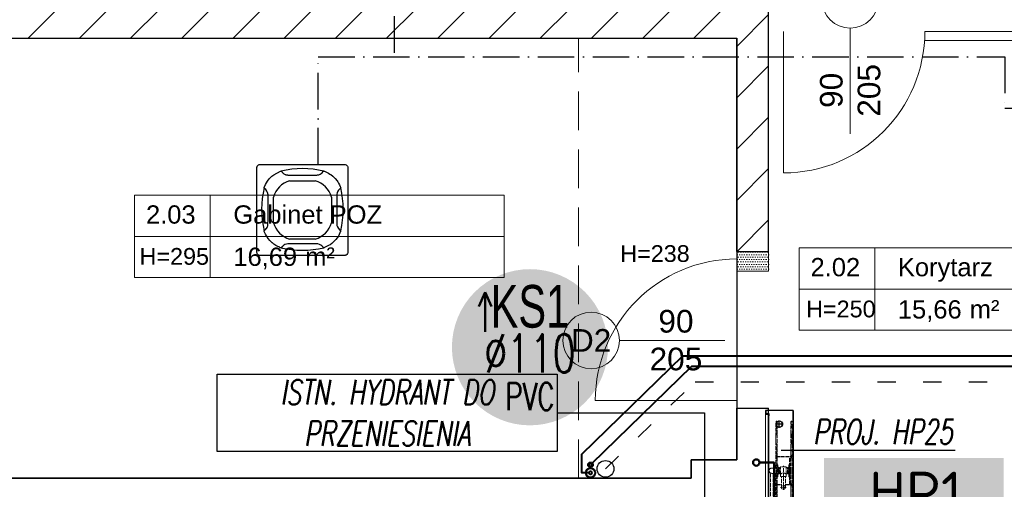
# Model space of a CAD drawing. Header units: millimetres. Extents: x 24385 to 79107, y -56478 to -23676.
# Tile 47 of 256: x 26934 to 27581, y -35648 to -35340. Entities that reach past the tile are written whole.
import ezdxf
from ezdxf.enums import TextEntityAlignment as Align

# ---------------------------------------------------------------- set-up
doc = ezdxf.new("R2010")
doc.units = ezdxf.units.MM
doc.header["$LTSCALE"] = 2
for name, pattern in [('ACAD_ISO02W100', [15, 12, -3]), ('ACAD_ISO03W100', [30, 12, -18]), ('ACAD_ISO10W100', [18, 12, -3, 0, -3]), ('DASHED', [19.05, 12.7, -6.35]), ('HIDDENX2', [19.05, 12.7, -6.35])]:
    doc.linetypes.add(name, pattern=pattern)
for name, color, linetype, lineweight in [('0_OPIS', 7, 'Continuous', 13), ('3DPLAN_A_DRZWI', 173, 'Continuous', 5), ('3DPLAN_A_TABELKA POMIESZCZEŃ', 7, 'Continuous', 0), ('3DPLAN_A_WYSOKOŚCI ZMIANA', 144, 'HIDDENX2', 5), ('_WLK_W_OPIS', 211, 'Continuous', 9), ('A_STOL_OPIS', 55, 'Continuous', 5), ('A_TXT', 7, 'Continuous', 0), ('A_WYBURZENIA', 6, 'Continuous', 0), ('A_ZESTAWIENIE STOLARKI', 3, 'Continuous', 15), ('hydrant', 211, 'Continuous', 5)]:
    doc.layers.add(name, color=color, linetype=linetype, lineweight=lineweight)
for name, color, linetype in [('3DPLAN_A_KRESKOWANIE 1', 253, 'Continuous'), ('3DPLAN_A_OPIS', 8, 'Continuous'), ('3DPLAN_A_POMIESZCZENIE NUMER', 100, 'Continuous'), ('3DPLAN_K_NOŚNA', 7, 'Continuous'), ('_WLK_oznaczenia', 211, 'Continuous'), ('A_POMIESZCZENIE OPIS', 100, 'Continuous'), ('DEFAULT', 7, 'Continuous'), ('IS_freon_urządzenia', 3, 'DASHED')]:
    doc.layers.add(name, color=color, linetype=linetype)
doc.layers.add('3DPLAN_A_OBWIEDNIA', color=6, linetype='Continuous', plot=False)
for name, color, linetype, lineweight, true_color in [('cw', 7, 'Continuous', 40, 0xf79809), ('hydranty', 7, 'Continuous', 50, 0x0335fc), ('kanalizacja', 7, 'Continuous', 30, 0xbf3000), ('kanalizacja pod stropem skropliny', 7, 'Continuous', 30, 0x60bb04), ('wodociag', 7, 'Continuous', 40, 0x0e97f1)]:
    doc.layers.add(name, color=color, linetype=linetype, lineweight=lineweight, true_color=true_color)
doc.styles.add('ARIAL', font='arial.ttf')
doc.styles.add('GRZEJNIK', font='simplex.shx', dxfattribs={"width": 0.7})
doc.styles.add('isocp', font='isocpeur.ttf', dxfattribs={"width": 0.9})
doc.styles.add('J-ROMANS', font='ROMANS.SHX', dxfattribs={"width": 0.7, "oblique": 10})
doc.styles.add('TABEL1', font='txt')

# ---------------------------------------------------------------- blocks, each defined once
blk = doc.blocks.new('zw$2C56')
at = {"layer": 'IS_freon_urządzenia', "linetype": 'Continuous'}
for points in [[(-320.9, 376.4), (383.4, 376.4), (389.1, 375.7), (395.9, 373.3), (402.9, 368.2), (407.4, 362.4), (409.8, 356.8), (411.1, 348.4), (411.1, -355.9), (410.3, -362.5), (408.2, -368.2), (402.9, -375.4), (396.1, -380.5), (391.6, -382.3), (387.8, -383.2), (383.7, -383.6), (-321.7, -383.6), (-327.5, -382.8), (-332.2, -381.2), (-337, -378.5), (-340.7, -375.4), (-343.6, -372), (-346.1, -367.9), (-347.6, -364), (-348.5, -359.8), (-348.8, -357.6), (-348.9, 348.4), (-348.5, 352.9), (-347.6, 356.7), (-345.8, 361.1), (-341.9, 366.8), (-338.7, 369.9), (-334.9, 372.6), (-329.1, 375.1), (-325.1, 376), (-320.9, 376.4)], [(-151.6, 319.3), (-149.7, 319.7), (-148.1, 319.8), (-146.5, 319.5), (-145, 318.9), (-143.6, 318), (-142.5, 316.9), (-138.3, 311.3), (-136.6, 309.3), (-135.1, 307.6), (-129.1, 302.1), (-123.5, 297.9), (-119.4, 295.5), (-113.2, 292.4), (-108.5, 290.6), (-106, 290), (-100.9, 288.8), (-97.4, 288.2), (-95.7, 288), (-93.9, 287.8), (-92.2, 287.7), (-90.4, 287.6), (-89.1, 287.6), (151.4, 287.5), (156.7, 287.8), (161.1, 288.3), (165.3, 289.1), (169.5, 290.2), (174.5, 292), (178.6, 293.7), (182.3, 295.9), (185.4, 297.4), (187.7, 298.9), (189.1, 299.9), (197, 306.8), (202.1, 312.7), (205.8, 317.5), (207.7, 318.9), (210, 319.7), (211.6, 319.8), (213.3, 319.5), (216, 318.5), (238.1, 308.4), (248.3, 303.2), (260.8, 295.7), (267.5, 291.5), (285.6, 277.3), (292.1, 271.5), (299.8, 264.1), (306, 257.3), (320.4, 239.3), (326.3, 230.7), (332.4, 220.5), (340.7, 204.5), (346.6, 191), (349.5, 185), (350.8, 180.6), (350.2, 177.5), (349.5, 176), (347.8, 174), (341, 168.9), (333.1, 160.8), (328, 153.7), (324.5, 146.5), (321.3, 138.5), (319.2, 129.1), (318.6, 122.1), (318.6, -118.4), (320, -132.7), (323.4, -143.9), (332, -158.8), (345.1, -171.4), (349.9, -176), (350.8, -179.9), (350.1, -183.1), (347.8, -187.6), (344.7, -195.5), (331.8, -221.4), (321.2, -237.4), (310.5, -251.3), (289.1, -273.5), (276.8, -283.8), (264.2, -293.4), (249.4, -301.4), (217, -317.3), (212.5, -319), (210, -319), (207, -317.8), (204.7, -315.5), (201.6, -311.3), (192.5, -301.9), (185.6, -296.8), (174.5, -291.3), (160.2, -287.5), (150.5, -286.7), (-89.3, -286.9), (-102.6, -288.4), (-115.8, -293), (-124.9, -298.2), (-133, -304.9), (-137.2, -309.3), (-143.6, -317.3), (-148.1, -319.1), (-156.6, -316.1), (-163.9, -312.6), (-172.5, -309.1), (-190.6, -299.8), (-206.2, -289.6), (-221.6, -276.5), (-222.2, -277.2), (-240.5, -259.6), (-255.8, -241.1), (-269.2, -220.2), (-276.8, -206.2), (-284.4, -189), (-287.6, -182.3), (-287.9, -178.3), (-286.8, -175.3), (-283.1, -172), (-275.1, -165.3), (-275.1, -158.2), (-268.3, -158.2), (-263.5, -150), (-260.2, -142.8), (-257.8, -135.3), (-256.1, -124.9), (-255.6, -81.8), (-255.8, -19.6), (-255.9, 123), (-259.3, 141.1), (-264.8, 153), (-274.4, 165.4), (-285, 174), (-287.9, 179), (-287.4, 183.5), (-276, 208.5), (-260.8, 235.7), (-245.6, 254.6), (-223.9, 276.5), (-207.6, 289.4), (-151.8, 319.2)], [(-75.4, 238.9), (138.2, 238.9)], [(-211.2, -111), (-211.2, 103.2)], [(274, 103.2), (274, -111)], [(138.2, -246.7), (-75.4, -246.7)]]:
    blk.add_lwpolyline(points, dxfattribs=at)
for centre, radius, start, end in [((31.9, -425.5), 766.4, 76.49589, 103.52058), ((457.5, 2.1), 766.4, 166.47925, 193.50393), ((-19.4, 47), 199.9, 106.26109, 163.66923), ((82.2, 47), 199.9, 16.33077, 73.73892), ((-394.1, 1.3), 766.4, 346.49589, 13.52058), ((-19.4, -54.8), 199.9, 196.33077, 253.73891), ((82.2, -54.8), 199.9, 286.26108, 343.66923), ((31.1, 426.1), 766.4, 256.47925, 283.50393)]:
    blk.add_arc(centre, radius, start, end, dxfattribs=at)
blk = doc.blocks.new('G$CDB1AC55F')
at = {"layer": 'IS_freon_urządzenia', "xscale": 0.07876787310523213, "yscale": 0.07876787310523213, "zscale": 0.07876787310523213}
blk.add_blockref('zw$2C56', (27.48, 30.22), dxfattribs=at)
blk = doc.blocks.new('hydrant')
at = {"color": 1, "linetype": 'ACAD_ISO02W100'}
for p, q in [((129.5, 586), (121.8, 578.2)), ((130.1, 584.7), (122.3, 577)), ((431.5, 586), (129.5, 586)), ((141, 584.7), (130.1, 584.7)), ((141, 584.7), (148.8, 577)), ((141.5, 586), (149.3, 578.2)), ((197.5, 586), (189.8, 578.2)), ((198.1, 584.7), (190.3, 577)), ((249.5, 584.7), (198.1, 584.7)), ((249.5, 584.7), (257.3, 577)), ((250, 586), (257.8, 578.2)), ((339, 586), (330, 578.2)), ((339, 584.3), (330.5, 577)), ((348, 578.2), (339, 586)), ((347.6, 577), (339, 584.3)), ((431.5, 586), (733.5, 586)), ((515, 578.2), (524, 586)), ((515.5, 577), (524, 584.3)), ((524, 586), (533, 578.2)), ((524, 584.3), (532.6, 577)), ((613, 586), (605.3, 578.2)), ((613.6, 584.7), (605.8, 577)), ((613.6, 584.7), (665, 584.7)), ((665, 584.7), (672.8, 577)), ((665.5, 586), (673.3, 578.2)), ((721.5, 586), (713.8, 578.2)), ((722.1, 584.7), (714.3, 577)), ((722.1, 584.7), (733, 584.7)), ((733, 584.7), (740.8, 577)), ((733.5, 586), (741.3, 578.2)), ((121.8, 578.2), (110, 578.2)), ((338.5, 577), (110, 577)), ((112.9, 580.5), (112.8, 580.5)), ((189.8, 578.2), (149.3, 578.2)), ((330, 578.2), (257.8, 578.2)), ((340, 582), (338.5, 582)), ((338.5, 482), (338.5, 582)), ((340, 482), (340, 582)), ((431.5, 577), (340, 577)), ((523, 571), (340, 571)), ((523, 569.5), (340, 569.5)), ((431.5, 578.2), (348, 578.2)), ((471, 569.5), (392, 569.5)), ((392, 565), (392, 569.5)), ((471, 565), (392, 565)), ((557.9, 528.2), (398.8, 528.2)), ((406, 545.2), (406, 511.2)), ((408.5, 546.7), (407.5, 546.7)), ((408, 565), (409, 561)), ((454.5, 546.7), (408, 546.7)), ((409, 577), (409, 578.2)), ((454, 561), (409, 561)), ((410, 554.2), (410.5, 554.7)), ((453, 554.2), (410, 554.2)), ((410, 548.2), (410, 554.2)), ((452.5, 571.5), (410.5, 571.5)), ((452.5, 554.7), (410.5, 554.7)), ((414.5, 554.7), (414.5, 561)), ((431.5, 578.2), (515, 578.2)), ((431.5, 577), (523, 577)), ((448.5, 554.7), (448.5, 561)), ((453, 554.2), (452.5, 554.7)), ((453, 548.2), (453, 554.2)), ((454, 577), (454, 578.2)), ((455, 565), (454, 561)), ((454.5, 546.7), (455.5, 546.7)), ((455, 546.7), (467.5, 546.7)), ((469, 545.2), (469, 511.2)), ((540.8, 541.2), (469, 541.2)), ((471, 565), (471, 569.5)), ((523, 541.2), (523, 582)), ((524.5, 582), (523, 582)), ((524.5, 541.2), (524.5, 582)), ((524.5, 577), (753, 577)), ((533, 578.2), (605.3, 578.2)), ((540.8, 546.4), (540.8, 510)), ((673.3, 578.2), (713.8, 578.2)), ((741.3, 578.2), (753, 578.2)), ((750.2, 580.5), (750.2, 580.5)), ((338.5, 487), (110, 487)), ((121.8, 485.7), (110, 485.7)), ((112.9, 483.5), (112.8, 483.5)), ((129.5, 478), (121.8, 485.7)), ((130.1, 479.2), (122.3, 487)), ((414, 478), (129.5, 478)), ((141, 479.2), (130.1, 479.2)), ((141, 479.2), (148.8, 487)), ((141.5, 478), (149.3, 485.7)), ((189.8, 485.7), (149.3, 485.7)), ((197.5, 478), (189.8, 485.7)), ((198.1, 479.2), (190.3, 487)), ((249.5, 479.2), (198.1, 479.2)), ((249.5, 479.2), (257.3, 487)), ((250, 478), (257.8, 485.7)), ((330, 485.7), (257.8, 485.7)), ((339, 478), (330, 485.7)), ((339, 479.6), (330.5, 487)), ((340, 482), (338.5, 482)), ((347.6, 487), (339, 479.6)), ((348, 485.7), (339, 478)), ((431.5, 487), (340, 487)), ((431.5, 485.7), (348, 485.7)), ((392, 491.5), (392, 487)), ((471, 491.5), (392, 491.5)), ((471, 487), (392, 487)), ((408.5, 509.7), (407.5, 509.7)), ((454.5, 509.7), (407.5, 509.7)), ((408, 491.5), (409, 495.5)), ((454, 495.5), (409, 495.5)), ((410, 508.2), (410, 502.2)), ((453, 502.2), (410, 502.2)), ((410, 502.2), (410.5, 501.7)), ((452.5, 501.7), (410.5, 501.7)), ((452.5, 485), (410.5, 485)), ((450.5, 485), (412.5, 485)), ((412.5, 483), (412.5, 485)), ((414, 452.5), (414, 481.5)), ((449, 481.5), (414, 481.5)), ((414.5, 498.3), (414.5, 501.7)), ((448.5, 498.3), (414.5, 498.3)), ((414.5, 495.5), (414.5, 496)), ((448.5, 496), (414.5, 496)), ((416.2, 496), (416.2, 498.3)), ((431.5, 487), (523, 487)), ((431.5, 485.7), (515, 485.7)), ((446.8, 496), (446.8, 498.3)), ((448.5, 498.3), (448.5, 501.7)), ((448.5, 495.5), (448.5, 496)), ((449, 452.5), (449, 481.5)), ((449, 478), (733.5, 478)), ((746.5, 461.5), (449, 461.5)), ((450.5, 483), (450.5, 485)), ((453, 502.2), (452.5, 501.7)), ((453, 508.2), (453, 502.2)), ((455, 491.5), (454, 495.5)), ((454.5, 509.7), (455.5, 509.7)), ((455.5, 509.7), (467.5, 509.7)), ((540.8, 515.2), (469, 515.2)), ((471, 491.5), (471, 487)), ((515, 485.7), (524, 478)), ((515.5, 487), (524, 479.6)), ((523, 482), (523, 515.2)), ((524.5, 482), (523, 482)), ((524, 479.6), (532.6, 487)), ((524, 478), (533, 485.7)), ((524.5, 482), (524.5, 515.2)), ((524.5, 487), (753, 487)), ((533, 485.7), (605.3, 485.7)), ((613, 478), (605.3, 485.7)), ((613.6, 479.2), (605.8, 487)), ((613.6, 479.2), (665, 479.2)), ((665, 479.2), (672.8, 487)), ((665.5, 478), (673.3, 485.7)), ((673.3, 485.7), (713.8, 485.7)), ((721.5, 478), (713.8, 485.7)), ((722.1, 479.2), (714.3, 487)), ((722.1, 479.2), (733, 479.2)), ((733, 479.2), (740.8, 487)), ((733.5, 478), (741.3, 485.7)), ((741.3, 485.7), (753, 485.7)), ((752.9, 471.5), (746.5, 466.2)), ((746.5, 438.7), (746.5, 466.2)), ((750.2, 483.5), (750.2, 483.5)), ((752.9, 471.5), (794.5, 471.5)), ((794.5, 471.5), (814.5, 471.5)), ((794.5, 433.5), (794.5, 471.5)), ((814.5, 433.5), (814.5, 471.5)), ((746.5, 443.5), (446.5, 443.5)), ((752.9, 433.5), (746.5, 438.7)), ((752.9, 433.5), (794.5, 433.5)), ((794.5, 433.5), (780, 433.5)), ((794.5, 433.5), (814.5, 433.5))]:
    blk.add_line(p, q, dxfattribs=at)
for p, q in [((60.9, 411.5), (60.9, 431.5)), ((738.9, 431.5), (60.9, 431.5)), ((738.9, 411.5), (60.9, 411.5)), ((738.9, 431.5), (738.9, 411.5)), ((741.3, 421.8), (738.9, 415.6)), ((742.7, 421.3), (738.9, 411.5)), ((771.7, 426), (747.4, 426)), ((771.7, 424.5), (747.4, 424.5)), ((775.4, 422.8), (780.5, 416.1)), ((776.6, 423.7), (781.7, 417)), ((789.4, 423.3), (790.9, 423.3)), ((789.4, 416.5), (789.4, 423.3)), ((790.9, 416.5), (790.9, 423.3))]:
    blk.add_line(p, q)
for centre, radius in [((540.8, 528.2), 13), ((766.5, 452.5), 14.9), ((766.5, 452.5), 10.8)]:
    blk.add_circle(centre, radius, dxfattribs=at)
for centre, radius, start, end in [((110, 580.5), 3.5, 12.24669, 270), ((753, 580.5), 3.5, 270, 167.75331), ((110, 580.5), 2.25, 12.35533, 270), ((112.8, 581.1), 0.612, 192.35533, 270), ((112.9, 581.1), 0.612, 270, 12.24669), ((407.5, 545.2), 1.5, 90, 180), ((408.5, 548.2), 1.5, 270, 0), ((410.5, 570), 1.5, 90, 138.18969), ((469.4, 528.2), 23.1, 126.89221, 233.10779), ((452.5, 570), 1.5, 41.81031, 90), ((454.5, 548.2), 1.5, 180, 270), ((467.5, 545.2), 1.5, 0, 90), ((750.2, 581.1), 0.612, 167.75331, 270), ((750.2, 581.1), 0.612, 270, 347.64467), ((753, 580.5), 2.25, 270, 167.64467), ((110, 483.5), 3.5, 90, 347.75331), ((110, 483.5), 2.25, 90, 347.64467), ((112.8, 482.8), 0.612, 90, 167.64467), ((112.9, 482.8), 0.612, 347.75331, 90), ((407.5, 511.2), 1.5, 180, 270), ((408.5, 508.2), 1.5, 0, 90), ((410.5, 486.5), 1.5, 210, 270), ((414, 483), 1.5, 180, 270), ((449, 483), 1.5, 270, 0), ((452.5, 486.5), 1.5, 270, 330), ((454.5, 508.2), 1.5, 90, 180), ((467.5, 511.2), 1.5, 270, 0), ((753, 483.5), 3.5, 192.24669, 90), ((750.2, 482.8), 0.612, 90, 192.24669), ((750.2, 482.8), 0.612, 12.35533, 90), ((753, 483.5), 2.25, 192.35533, 90), ((431.5, 452.5), 17.5, 180, 270), ((431.5, 452.5), 17.5, 270, 0)]:
    blk.add_arc(centre, radius, start, end, dxfattribs=at)
for centre, radius, start, end in [((747.4, 419.5), 6.5, 90, 158.96249), ((747.4, 419.5), 5, 90, 158.96249), ((771.7, 419.5), 6.5, 41.18593, 90), ((771.7, 419.5), 5, 41.18593, 90), ((776.5, 413.1), 5, 19.76904, 37.35808), ((785.9, 416.5), 5, 199.76904, 0), ((776.5, 413.1), 6.5, 19.76904, 37.35808), ((785.9, 416.5), 3.5, 199.76904, 0)]:
    blk.add_arc(centre, radius, start, end)
at = {"layer": 'DEFAULT', "linetype": 'ByBlock'}
for p, q in [((35.5, 591.5), (35.5, 411.5)), ((35.5, 591.5), (815.5, 591.5)), ((36.3, 590.7), (36.3, 412.3)), ((36.3, 590.7), (814.7, 590.7)), ((36.3, 590.7), (814.7, 590.7)), ((814.7, 590.7), (814.7, 412.3)), ((815.5, 591.5), (815.5, 411.5)), ((121.3, 527.6), (121.3, 516.6)), ((129.8, 527.6), (129.8, 516.6)), ((721.3, 527.6), (721.3, 516.6)), ((729.8, 527.6), (729.8, 516.6)), ((121.3, 475.3), (121.3, 486.3)), ((129.8, 475.3), (129.8, 486.3)), ((721.3, 475.3), (721.3, 486.3)), ((729.8, 475.3), (729.8, 486.3)), ((35.5, 411.5), (57.1, 411.5)), ((36.3, 412.3), (56.3, 412.3)), ((56.3, 433.1), (70.1, 433.1)), ((56.3, 412.3), (56.3, 433.1)), ((57.1, 432.3), (70.1, 432.3)), ((57.1, 411.5), (57.1, 432.3)), ((57.1, 411.5), (57.1, 432.3)), ((60.9, 411.5), (60.9, 431.5)), ((70.1, 432.3), (70.1, 433.1)), ((780.5, 432.5), (780.5, 433.5)), ((793.5, 432.5), (780.5, 432.5)), ((780.9, 432.3), (780.9, 433.1)), ((794.7, 433.1), (780.9, 433.1)), ((793.9, 432.3), (780.9, 432.3)), ((793.9, 411.5), (793.9, 432.3)), ((793.9, 411.5), (793.9, 432.3)), ((815.5, 411.5), (793.9, 411.5)), ((794.7, 412.3), (794.7, 433.1)), ((814.7, 412.3), (794.7, 412.3))]:
    blk.add_line(p, q, dxfattribs=at)
at = {"layer": 'DEFAULT', "color": 1, "linetype": 'ByBlock'}
for p, q in [((125.5, 525.9), (125.5, 477.1)), ((725.5, 525.9), (725.5, 477.1)), ((149.9, 501.5), (101.1, 501.5)), ((701.1, 501.5), (749.9, 501.5))]:
    blk.add_line(p, q, dxfattribs=at)
at = {"layer": 'DEFAULT', "color": 1, "linetype": 'ACAD_ISO02W100'}
blk.add_line((794.5, 433.5), (780.5, 433.5), dxfattribs=at)
at = {"layer": 'DEFAULT', "linetype": 'ByBlock'}
for centre in [(125.5, 501.5), (725.5, 501.5)]:
    blk.add_circle(centre, 21, dxfattribs=at)
blk = doc.blocks.new('tabelka dla tp')
at = {"layer": '3DPLAN_A_TABELKA POMIESZCZEŃ'}
for p, q in [((49.7, 54), (49.7, 0)), ((0, 27), (243.13, 27))]:
    blk.add_line(p, q, dxfattribs=at)
blk.add_lwpolyline([(0, 54), (243.13, 54), (243.13, 0), (0, 0)], close=True, dxfattribs=at)
at = {"layer": '3DPLAN_A_POMIESZCZENIE NUMER', "color": 7, "style": 'ARIAL'}
blk.add_attdef('NUMER', (2.23, 35.39), '', height=12, dxfattribs=at)
at = {"layer": 'A_POMIESZCZENIE OPIS', "insert": (112.2, 19.75), "char_height": 12, "width": 36.4122, "attachment_point": 1, "style": 'ARIAL'}
blk.add_mtext('{\\C7;m²}', dxfattribs=at)
at = {"layer": 'A_POMIESZCZENIE OPIS', "color": 7, "style": 'ARIAL'}
for tag, p in [('NAZWA', (51.73, 35.39)), ('POWIERZCHNIA', (51.06, 7.24))]:
    blk.add_attdef(tag, p, '', height=12, dxfattribs=at)
blk = doc.blocks.new('II pietrooo')
at = {"layer": '3DPLAN_A_KRESKOWANIE 1'}
h = blk.add_hatch(dxfattribs=at)
h.set_pattern_fill('ANSI31', color=256, scale=7.5, style=0)
h.set_pattern_definition([(45, (25713.503, -37486.946), (-16.83798, 16.83798), [])])
h.paths.add_polyline_path([(28996.12, -35640.04), (29220.12, -35640.04), (29220.12, -35744.04), (29268.12, -35744.04), (29268.12, -35638.04), (29280.12, -35638.04), (29280.12, -35618.04), (28996.12, -35618.04)])
h.paths.add_polyline_path([(28878.12, -35618.04), (28627.12, -35618.04), (28627.12, -35638.72), (28681.52, -35638.72), (28681.52, -35640.04), (28878.12, -35640.04)])
h.paths.add_polyline_path([(28627.12, -35774.7), (28669.12, -35774.7), (28669.12, -35692.72), (28627.12, -35692.72)])
h.paths.add_polyline_path([(28558.7, -36657.04), (28739.12, -36657.04), (28739.12, -36571.04), (28671.12, -36571.04), (28671.12, -36518.04), (28657.12, -36518.04), (28657.12, -36236.04), (28700.12, -36236.04), (28700.12, -36016.04), (28669.12, -36016.04), (28669.12, -35828.7), (28627.12, -35828.7), (28627.12, -35865.04), (28626.12, -35886.04), (28626.12, -36572.04), (28558.7, -36572.04)])
h.paths.add_polyline_path([(29268.12, -35964.04), (29268.12, -35847.04), (29220.12, -35847.04), (29220.12, -35964.04)])
h.paths.add_polyline_path([(29503.49, -35638.04), (29503.49, -35618.04), (29460.12, -35618.04), (29460.12, -35600.04), (29450.12, -35600.04), (29450.12, -35618.04), (29383.12, -35618.04), (29383.12, -35638.04)])
h.paths.add_polyline_path([(28853.12, -36657.04), (29038.12, -36657.04), (29038.12, -36571.04), (28853.12, -36571.04)])
h.paths.add_polyline_path([(29151.12, -36657.04), (29338.12, -36657.04), (29338.12, -36571.04), (29270.12, -36571.04), (29270.12, -36518.04), (29220.12, -36518.04), (29220.12, -36571.04), (29151.12, -36571.04)])
h.paths.add_polyline_path([(29634.12, -36571.04), (29451.12, -36571.04), (29451.12, -36657.04), (29634.12, -36657.04)])
h.paths.add_polyline_path([(29935.12, -36571.04), (29869.12, -36571.04), (29869.12, -36518.04), (29822.12, -36518.04), (29822.12, -36571.04), (29747.12, -36571.04), (29747.12, -36657.04), (29935.12, -36657.04)])
h.paths.add_polyline_path([(30049.12, -36657.04), (30229.12, -36657.04), (30229.12, -36572.04), (30152.12, -36572.04), (30152.12, -35868.04), (30205.12, -35868.04), (30205.12, -35846.04), (30137.12, -35846.04), (30137.12, -36571.04), (30049.12, -36571.04)])
h.paths.add_polyline_path([(30416.12, -35967.04), (30444.12, -35967.04), (30444.12, -36519.04), (30416.12, -36519.04), (30416.12, -36572.04), (30344.12, -36572.04), (30344.12, -36657.04), (30525.12, -36657.04), (30525.12, -36569.04), (30491.12, -36569.04), (30491.12, -35961.04), (30561.12, -35961.04), (30561.12, -35942.04), (30464.12, -35942.04), (30464.12, -35846.04), (30308.12, -35846.04), (30308.12, -35868.04), (30416.12, -35868.04)])
h.paths.add_polyline_path([(30640.12, -36657.04), (30826.12, -36657.04), (30826.12, -36569.04), (30640.12, -36569.04)])
h.paths.add_polyline_path([(31069.12, -36128.04), (31069.12, -36517.04), (31041.12, -36517.04), (31041.12, -36569.04), (30941.12, -36569.04), (30941.12, -36657.04), (31677.49, -36657.04), (31677.49, -36350.04), (31638.12, -36350.04), (31638.12, -36497.04), (31585.12, -36497.04), (31585.12, -36562.04), (31092.12, -36562.04), (31092.12, -36128.04)])
h.paths.add_polyline_path([(31069.12, -35961.04), (30716.12, -35961.04), (30716.12, -35813.04), (30718.62, -35813.04), (30728.12, -35813.04), (30728.12, -35942.04), (31012.12, -35942.04), (31012.12, -35891.04), (31024.12, -35891.04), (31024.12, -35870.04), (31046.12, -35870.04), (31046.12, -35891.04), (31058.12, -35891.04), (31058.12, -35942.04), (31562.12, -35942.04), (31562.12, -35677.04), (31610.12, -35677.04), (31610.12, -35281.04), (31677.49, -35281.04), (31677.49, -36124.04), (31638.12, -36124.04), (31638.12, -35961.04), (31092.12, -35961.04), (31092.12, -36025.04), (31069.12, -36025.04)])
h.paths.add_polyline_path([(30708.33, -35857.49), (30708.33, -35812.36), (30740.73, -35812.36), (30740.73, -35857.49)], flags=9)
h.paths.add_polyline_path([(31062.12, -35694.04), (31062.12, -35618.04), (31015.12, -35618.04), (31015.12, -35694.04)])
h.paths.add_polyline_path([(31677.49, -35151.04), (31677.49, -34962.04), (30941.12, -34962.04), (30941.12, -35016.04), (31013.12, -35016.04), (31013.12, -35069.04), (31062.12, -35069.04), (31062.12, -35011.04), (31562.12, -35011.04), (31562.12, -35142.04), (31610.12, -35142.04), (31610.12, -35151.04)])
h.paths.add_polyline_path([(30826.12, -34962.04), (30640.12, -34962.04), (30640.12, -35016.04), (30826.12, -35016.04)])
h.paths.add_polyline_path([(30346.12, -35009.04), (30420.12, -35009.04), (30420.12, -35062.04), (30450.12, -35062.04), (30450.12, -35149.04), (30460.12, -35149.04), (30460.12, -35016.04), (30525.12, -35016.04), (30525.12, -34962.04), (30346.12, -34962.04)])
h.paths.add_polyline_path([(30231.12, -34962.04), (30056.12, -34962.04), (30056.12, -35009.04), (30231.12, -35009.04)])
h.paths.add_polyline_path([(29856.12, -35328.04), (29856.12, -35059.04), (29872.12, -35059.04), (29872.12, -35009.04), (29941.12, -35009.04), (29941.12, -34962.04), (29753.12, -34962.04), (29753.12, -35009.04), (29818.12, -35009.04), (29818.12, -35059.04), (29834.12, -35059.04), (29834.12, -35328.04)])
h.paths.add_polyline_path([(29460.12, -35480.04), (29460.12, -35466.04), (30247.12, -35466.04), (30247.12, -35441.04), (29856.12, -35441.04), (29856.12, -35428.04), (29834.12, -35428.04), (29834.12, -35441.04), (29556.12, -35441.04), (29556.12, -35009.04), (29638.12, -35009.04), (29638.12, -34962.04), (29461.12, -34962.04), (29461.12, -35016.04), (29547.12, -35016.04), (29547.12, -35448.04), (29368.12, -35448.04), (29368.12, -35466.04), (29450.12, -35466.04), (29450.12, -35480.04), (29452.12, -35480.04)])
h.paths.add_polyline_path([(29336.12, -34962.04), (29156.46, -34962.04), (29156.46, -35014.04), (29226.46, -35014.04), (29226.46, -35404.04), (29175.46, -35404.04), (29175.46, -35444.04), (28929.46, -35444.04), (28929.46, -35466.04), (29265.12, -35466.04), (29265.12, -35448.04), (29253.12, -35448.04), (29253.12, -35070.04), (29282.12, -35070.04), (29282.12, -35016.04), (29336.12, -35016.04)])
h.paths.add_polyline_path([(28860.46, -35014.04), (29041.46, -35014.04), (29041.46, -34962.04), (28860.46, -34962.04)])
h.paths.add_polyline_path([(28697.46, -35187.04), (28697.46, -35084.04), (28674.46, -35084.04), (28674.46, -35014.04), (28745.46, -35014.04), (28745.46, -34962.04), (28602.12, -34962.04), (28602.12, -35015.04), (28627.12, -35015.04), (28627.12, -35067.04), (28642.12, -35067.04), (28642.12, -35072.04), (28642.12, -35146.32), (28685.71, -35146.32), (28685.71, -35187.04)])
h.paths.add_polyline_path([(28642.12, -35353.04), (28635.12, -35353.04), (28635.12, -35438.04), (28643.12, -35438.04), (28643.12, -35466.04), (28829.46, -35466.04), (28829.46, -35444.04), (28674.46, -35444.04), (28674.46, -35200.32), (28642.12, -35200.32)])
h.paths.add_polyline_path([(28492.12, -35015.04), (28492.12, -34962.04), (28212, -34962.04), (28212, -34959.04), (28205.12, -34959.04), (28205.12, -35015.04)])
h.paths.add_polyline_path([(28062.12, -35183.04), (28062.12, -35072.04), (28072.12, -35072.04), (28072.12, -35015.04), (28081.12, -35015.04), (28081.12, -34918.04), (28086.12, -34918.04), (28086.12, -34914.04), (28068.99, -34914.04), (28068.99, -34944.04), (28073.99, -34944.04), (28073.99, -34959.04), (28062.49, -34959.04), (28062.49, -34962.04), (28026.62, -34962.04), (28026.62, -35180.04), (28027.12, -35180.04), (28027.12, -35183.04)])
h.paths.add_polyline_path([(27906.12, -35022.04), (27982.12, -35022.04), (27982.12, -35089.04), (27944.12, -35089.04), (27944.12, -35180.04), (28026.62, -35180.04), (28026.62, -34962.04), (27906.12, -34962.04)])
h.paths.add_polyline_path([(27791.12, -34962.04), (27617.12, -34962.04), (27617.12, -35022.04), (27791.12, -35022.04)])
h.paths.add_polyline_path([(27460.12, -35083.04), (27426.12, -35083.04), (27426.12, -35022.04), (27502.12, -35022.04), (27502.12, -34962.04), (26781.49, -34962.04), (26781.49, -35100.04), (26827.12, -35100.04), (26827.12, -35020.04), (27377.12, -35020.04), (27377.12, -35072.04), (27405.12, -35072.04), (27405.12, -35233.04), (27460.12, -35233.04)])
h.paths.add_polyline_path([(27405.12, -35492.04), (27426.12, -35492.04), (27426.12, -35323.04), (27405.12, -35323.04), (27405.12, -35332.04), (26827.12, -35332.04), (26827.12, -35275.04), (26781.49, -35275.04), (26781.49, -35409.04), (26826.12, -35409.04), (26826.12, -35352.04), (27405.12, -35352.04)])
h.paths.add_polyline_path([(26827.12, -36005.04), (26827.12, -35955.04), (27379.12, -35955.04), (27379.12, -35969.04), (27405.12, -35969.04), (27405.12, -35998.04), (27426.12, -35998.04), (27426.12, -35901.04), (27346.12, -35901.04), (27346.12, -35931.04), (26850.12, -35931.04), (26850.12, -35891.04), (26781.49, -35891.04), (26781.49, -36005.04)])
h.paths.add_polyline_path([(26993.72, -36573.04), (26827.12, -36573.04), (26827.12, -36503.04), (26881.12, -36503.04), (26881.12, -36349.04), (26827.12, -36349.04), (26827.12, -36275.04), (26781.49, -36275.04), (26781.49, -36657.04), (26993.72, -36657.04)])
h.paths.add_polyline_path([(27462.55, -36581.04), (27431.12, -36581.04), (27431.12, -36173.04), (27468.12, -36173.04), (27468.12, -36134.04), (27477.12, -36134.04), (27477.12, -36113.04), (27426.12, -36113.04), (27426.12, -36088.04), (27405.12, -36088.04), (27405.12, -36522.04), (27378.12, -36522.04), (27378.12, -36573.04), (27181.88, -36573.04), (27181.88, -36657.04), (27462.55, -36657.04)])
h.paths.add_polyline_path([(27415.62, -36075.12), (27432.05, -36075.12), (27432.05, -36095.12), (27415.62, -36095.12)], flags=9)
h.paths.add_polyline_path([(27804.12, -36578.85), (27739.12, -36578.85), (27739.12, -36043.85), (27716.12, -36043.85), (27716.12, -36113.04), (27580.12, -36113.04), (27580.12, -36134.04), (27717.12, -36134.04), (27717.12, -36581.04), (27577.55, -36581.04), (27577.55, -36657.04), (27804.12, -36657.04)])
h.paths.add_polyline_path([(28147.7, -36572.04), (28077.7, -36572.04), (28077.7, -36523.04), (28062.7, -36523.04), (28062.7, -36237.04), (28106.7, -36237.04), (28106.7, -36134.04), (28062.7, -36134.04), (28062.7, -36010.04), (28106.7, -36010.04), (28106.7, -35886.04), (28394.12, -35886.04), (28394.12, -35864.04), (28063.12, -35864.04), (28063.12, -35670.04), (28073.12, -35670.04), (28073.12, -35621.04), (28062.12, -35621.04), (28062.12, -35543.04), (28082.12, -35543.04), (28082.12, -35495.04), (28062.12, -35495.04), (28062.12, -35394.04), (28282.12, -35394.04), (28282.12, -35408.04), (28286.46, -35408.04), (28298.12, -35408.04), (28298.12, -35378.04), (28379.12, -35378.04), (28379.12, -35438.04), (28517.12, -35438.04), (28517.12, -35353.04), (28062.12, -35353.04), (28062.12, -35333.04), (28027.12, -35333.04), (28027.12, -35347.04), (28026.62, -35347.04), (28026.62, -36657.04), (28147.7, -36657.04)])
h.paths.add_polyline_path([(27990.12, -35853.04), (27968.12, -35853.04), (27968.12, -35869.04), (27697.3, -35869.04), (27697.3, -35888.04), (27716.12, -35888.04), (27716.12, -35906.28), (27737.7, -35906.28), (27737.7, -35953.85), (27739.12, -35953.85), (27739.12, -35885.85), (27985.12, -35885.85), (27985.12, -35971.85), (28001.12, -35971.85), (28001.12, -36038.85), (27936.12, -36038.85), (27936.12, -36242.85), (27999.12, -36242.85), (27999.12, -36501.85), (27972.12, -36501.85), (27972.12, -36578.85), (27919.12, -36578.85), (27919.12, -36657.04), (28026.62, -36657.04), (28026.62, -35347.04), (27730.12, -35347.04), (27730.12, -35371.04), (27990.12, -35371.04), (27990.12, -35559.04), (27950.12, -35559.04), (27950.12, -35615.04), (27920.12, -35615.04), (27920.12, -35714.04), (27990.12, -35714.04)])
h.paths.add_polyline_path([(27618.12, -35845.04), (27595.12, -35845.04), (27595.12, -35888.04), (27697.3, -35888.04), (27697.3, -35869.04), (27618.12, -35869.04)])
h.paths.add_polyline_path([(27618.12, -35668.04), (27611.12, -35668.04), (27611.12, -35639.52), (27595.12, -35639.52), (27595.12, -35742.04), (27618.12, -35742.04)])
h.paths.add_polyline_path([(27627.12, -35371.04), (27627.12, -35347.04), (27595.12, -35347.04), (27595.12, -35585.52), (27611.12, -35585.52), (27611.12, -35371.04)])
h.paths.add_polyline_path([(27611.12, -35585.52), (27595.12, -35585.52), (27595.12, -35612.52), (27611.12, -35612.52)])
h.paths.add_polyline_path([(27595.12, -35612.52), (27595.12, -35639.52), (27611.12, -35639.52), (27611.12, -35612.52)])
h.paths.add_polyline_path([(28681.52, -35638.72), (28627.12, -35638.72), (28627.12, -35665.72), (28669.12, -35665.72), (28669.12, -35640.04), (28681.52, -35640.04)])
h.paths.add_polyline_path([(28627.12, -35665.72), (28627.12, -35692.72), (28669.12, -35692.72), (28669.12, -35665.72)])
h.paths.add_polyline_path([(28669.12, -35774.7), (28627.12, -35774.7), (28627.12, -35801.7), (28669.12, -35801.7)])
h.paths.add_polyline_path([(28500.55, -35778.11), (28635.7, -35778.11), (28635.7, -35799.65), (28500.55, -35799.65)], flags=9)
h.paths.add_polyline_path([(28627.12, -35801.7), (28627.12, -35828.7), (28669.12, -35828.7), (28669.12, -35801.7)])
h.paths.add_polyline_path([(30458.65, -36145.03), (30476.6, -36145.03), (30476.6, -36165.03), (30458.65, -36165.03)], flags=24)
h.paths.add_polyline_path([(31264.91, -35935.28), (31310.04, -35935.28), (31310.04, -35967.68), (31264.91, -35967.68)], flags=24)
h.paths.add_polyline_path([(30821.98, -35935.28), (30867.1, -35935.28), (30867.1, -35967.68), (30821.98, -35967.68)], flags=24)
h.paths.add_polyline_path([(29703.79, -35437.78), (29748.92, -35437.78), (29748.92, -35470.18), (29703.79, -35470.18)], flags=24)
h.paths.add_polyline_path([(30025.57, -35437.78), (30070.7, -35437.78), (30070.7, -35470.18), (30025.57, -35470.18)], flags=24)
h.paths.add_polyline_path([(29534.64, -35263.91), (29534.64, -35218.79), (29567.04, -35218.79), (29567.04, -35263.91)], flags=24)
h.paths.add_polyline_path([(27335.79, -35645.68), (27389.56, -35645.68), (27389.56, -35678.08), (27335.79, -35678.08)], flags=24)
at = {"layer": 'A_WYBURZENIA', "transparency": 33554687}
h = blk.add_hatch(dxfattribs=at)
h.set_pattern_fill('DOTS', color=256)
h.set_pattern_definition([(0, (10883.5098, -15807.661), (0.79375, 1.5875), [0, -1.5875])])
h.paths.add_polyline_path([(27405.12, -35505.04), (27426.12, -35505.04), (27426.12, -35492.04), (27405.12, -35492.04), (27405.12, -35505.04)], is_closed=False)
at = {"layer": '3DPLAN_A_DRZWI'}
for p, q in [((27435.85, -35347.54), (27435.85, -35440.54)), ((27528.85, -35347.54), (27595.12, -35347.54)), ((27528.85, -35353.54), (27595.12, -35353.54)), ((27405.12, -35590.04), (27312.12, -35590.04))]:
    blk.add_line(p, q, dxfattribs=at)
for centre, start, end in [((27435.85, -35347.54), 270, 0), ((27405.12, -35590.04), 90, 180)]:
    blk.add_arc(centre, 93, start, end, dxfattribs=at)
at = {"layer": '3DPLAN_A_OBWIEDNIA'}
blk.add_lwpolyline([(26826.12, -35352.04), (27405.12, -35352.04), (27405.12, -35629.04), (27375.12, -35629.04), (27375.12, -35641.04), (26826.12, -35641.04), (26826.12, -35352.04)], dxfattribs=at)
at = {"layer": '3DPLAN_A_WYSOKOŚCI ZMIANA'}
blk.add_line((27301.12, -35641.04), (27301.12, -35352.04), dxfattribs=at)
at = {"layer": '3DPLAN_K_NOŚNA'}
for p, q in [((27426.12, -35492.04), (27426.12, -35323.04)), ((26826.12, -35352.04), (27405.12, -35352.04)), ((27405.12, -35492.04), (27405.12, -35352.04)), ((27405.12, -35492.04), (27426.12, -35492.04)), ((27405.12, -35595.04), (27426.12, -35595.04)), ((27405.12, -35629.04), (27405.12, -35595.04)), ((27426.12, -35677.04), (27426.12, -35595.04)), ((27375.12, -35641.04), (27375.12, -35629.04)), ((27375.12, -35629.04), (27405.12, -35629.04)), ((26826.12, -35641.04), (27375.12, -35641.04))]:
    blk.add_line(p, q, dxfattribs=at)
at = {"layer": 'A_STOL_OPIS'}
for p, q in [((27479.71, -35414.91), (27479.71, -35345.46)), ((27397.37, -35550.56), (27327.92, -35550.56))]:
    blk.add_line(p, q, dxfattribs=at)
at = {"layer": 'A_TXT', "color": 1, "lineweight": 30}
for p, q in [((27287.07, -35598.16), (27384, -35598.16)), ((27384, -35598.16), (27384, -35690.08)), ((27548.83, -35622.94), (27434.41, -35622.94))]:
    blk.add_line(p, q, dxfattribs=at)
blk.add_lwpolyline([(27063.49, -35572.76), (27287.07, -35572.76), (27287.07, -35623.56), (27063.49, -35623.56)], close=True, dxfattribs=at)
at = {"layer": 'A_WYBURZENIA', "transparency": 33554687}
blk.add_lwpolyline([(27405.12, -35492.04), (27426.12, -35492.04), (27426.12, -35505.04), (27405.12, -35505.04)], close=True, dxfattribs=at)
at = {"layer": 'A_ZESTAWIENIE STOLARKI', "ltscale": 0.25}
for centre in [(27479.71, -35326.89), (27309.35, -35550.56)]:
    blk.add_circle(centre, 18.58, dxfattribs=at)
at = {"layer": '3DPLAN_A_TABELKA POMIESZCZEŃ', "ltscale": 0.5}
ref = blk.add_blockref('tabelka dla tp', (27009.1, -35509.22), dxfattribs=at)
ref.add_attrib('NUMER', '2.03', (27016.63, -35473.84), dxfattribs={"layer": '3DPLAN_A_POMIESZCZENIE NUMER', "color": 0, "height": 12, "style": 'ARIAL'})
ref.add_attrib('NAZWA', 'Gabinet POZ', (27074.06, -35473.84), dxfattribs={"layer": 'A_POMIESZCZENIE OPIS', "color": 0, "height": 12, "style": 'ARIAL'})
ref.add_attrib('POWIERZCHNIA', '16,69', (27074.06, -35501.59), dxfattribs={"layer": 'A_POMIESZCZENIE OPIS', "color": 0, "height": 12, "style": 'ARIAL'})
ref = blk.add_blockref('tabelka dla tp', (27446.15, -35543.8), dxfattribs=at)
ref.add_attrib('NUMER', '2.02', (27453.67, -35508.42), dxfattribs={"layer": '3DPLAN_A_POMIESZCZENIE NUMER', "color": 0, "height": 12, "style": 'ARIAL'})
ref.add_attrib('NAZWA', 'Korytarz', (27511.1, -35508.42), dxfattribs={"layer": 'A_POMIESZCZENIE OPIS', "color": 0, "height": 12, "style": 'ARIAL'})
ref.add_attrib('POWIERZCHNIA', '15,66', (27511.1, -35536.17), dxfattribs={"layer": 'A_POMIESZCZENIE OPIS', "color": 0, "height": 12, "style": 'ARIAL'})
at = {"layer": 'hydrant', "ltscale": 169.333333, "xscale": 0.09999999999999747, "yscale": 0.09999999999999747, "zscale": 0.09999999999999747, "rotation": 270}
blk.add_blockref('hydrant', (27382.98, -35593), dxfattribs=at)
at = {"layer": '3DPLAN_A_OPIS', "color": 1, "lineweight": 30, "style": 'ARIAL'}
for tag, p in [('WYŁĄCZONE', (29640.58, -35218.77)), ('WYŁĄCZONE', (30122.42, -35218.77)), ('WYŁĄCZONE', (28887.31, -35245.56)), ('Z_OPRACOWANIA', (29630.24, -35241.21)), ('Z_OPRACOWANIA', (30112.08, -35241.21)), ('Z_OPRACOWANIA', (28876.97, -35267.28)), ('WYŁĄCZONE', (30987.8, -35381.78)), ('Z_OPRACOWANIA', (30977.46, -35404.21))]:
    blk.add_attdef(tag, p, '', height=12, dxfattribs=at)
at = {"layer": '3DPLAN_A_TABELKA POMIESZCZEŃ', "color": 7, "ltscale": 0.5, "char_height": 11, "width": 59.2068, "attachment_point": 1, "style": 'ARIAL'}
for s, insert in [('H=295', (27012.37, -35489.86)), ('H=238', (27328.49, -35488)), ('H=250', (27450.75, -35524.4))]:
    blk.add_mtext(s, dxfattribs=dict(at, insert=insert))
at = {"layer": 'A_STOL_OPIS', "ltscale": 0.2, "insert": (27499.73, -35357.14), "char_height": 14.872, "attachment_point": 9, "rotation": 90, "style": 'TABEL1'}
blk.add_mtext_dynamic_manual_height_columns('\\pxqc;{\\fArial|b0|i0|c238|p34;90\\P205}', width=58.3206, gutter_width=80, heights=[0], dxfattribs=at)
at = {"layer": 'A_STOL_OPIS', "ltscale": 0.2, "insert": (27335.98, -35530.54), "char_height": 14.872, "attachment_point": 1, "style": 'TABEL1'}
blk.add_mtext_dynamic_manual_height_columns('\\pxqc;{\\fArial|b0|i0|c238|p34;90\\P205}', width=58.3206, gutter_width=80, heights=[0], dxfattribs=at)
at = {"layer": 'A_TXT', "color": 1, "lineweight": 30, "char_height": 16.2, "attachment_point": 5, "style": 'J-ROMANS'}
for s, insert, width in [('ISTN. HYDRANT DO PRZENIESIENIA', (27175.28, -35598.16), 223.5808), ('PROJ. HP25', (27501.32, -35610.5), 125.3347)]:
    blk.add_mtext(s, dxfattribs=dict(at, insert=insert, width=width))
at = {"layer": 'A_ZESTAWIENIE STOLARKI', "ltscale": 0.2, "insert": (27309.35, -35550.56), "char_height": 14.872, "attachment_point": 5, "style": 'TABEL1'}
blk.add_mtext_dynamic_manual_height_columns('{\\fArial|b0|i0|c238|p34;D2}', width=58.3206, gutter_width=80, heights=[0], dxfattribs=at)

msp = doc.modelspace()

# ---------------------------------------------------------------- hatches: boundary and pattern name
at = {"layer": '_WLK_oznaczenia'}
msp.add_hatch(color=255, dxfattribs=at).paths.add_polyline_path([(27318.01, -35555.04, -1), (27220.21, -35555.04, -1)])
at = {"layer": '_WLK_W_OPIS'}
msp.add_hatch(color=255, dxfattribs=at).paths.add_polyline_path([(27465.94, -35698.81), (27577.36, -35698.81), (27577.36, -35631.09), (27465.94, -35631.09)])

# ---------------------------------------------------------------- linework, layer by layer
at = {"layer": '_WLK_oznaczenia', "lineweight": 50}
msp.add_line((27239.69, -35518.81), (27239.69, -35544.91), dxfattribs=at)
at = {"layer": '_WLK_oznaczenia'}
msp.add_lwpolyline([(27318.01, -35555.04, 4.8, 4.8, -1), (27220.21, -35555.04, 4.8, 4.8, -1)], format="xyseb", close=True, dxfattribs=at)
at = {"layer": '_WLK_W_OPIS', "color": 211, "lineweight": 50}
for q in [(27235.44, -35528.19), (27243.95, -35528.19)]:
    msp.add_line((27239.69, -35518.81), q, dxfattribs=at)
at = {"layer": '_WLK_W_OPIS', "const_width": 6.68}
msp.add_lwpolyline([(27465.94, -35698.81), (27577.36, -35698.81), (27577.36, -35631.09), (27465.94, -35631.09)], close=True, dxfattribs=at)
at = {"layer": 'cw'}
msp.add_lwpolyline([(27307.94, -35637.54), (27303.16, -35637.54), (27303.16, -35625.17), (27369.6, -35560.6), (27918.35, -35560.6)], dxfattribs=at)
for radius in [3, 1]:
    msp.add_circle((27308.94, -35637.54), radius, dxfattribs=at)
at = {"layer": 'hydranty'}
msp.add_lwpolyline([(27420.07, -35630.8), (27429.68, -35630.8), (27429.68, -35677.07)], dxfattribs=at)
msp.add_circle((27417.97, -35630.8), 2.1, dxfattribs=at)
at = {"layer": 'kanalizacja', "linetype": 'ACAD_ISO03W100', "ltscale": 0.5}
msp.add_lwpolyline([(27318.83, -35634.95), (27377.74, -35577.71), (27894.57, -35577.71)], dxfattribs=at)
at = {"layer": 'kanalizacja'}
msp.add_circle((27318.83, -35634.95), 5.5, dxfattribs=at)
at = {"layer": 'kanalizacja pod stropem skropliny', "linetype": 'ACAD_ISO10W100'}
for points in [[(27149.4, -35157.17), (27179.74, -35157.17), (27179.74, -35364.21)], [(27129.89, -35434.91), (27129.89, -35364.21), (27581.48, -35364.21), (27581.48, -35397.99), (27618.74, -35397.99), (27618.74, -35577.71)]]:
    msp.add_lwpolyline(points, dxfattribs=at)
at = {"layer": 'wodociag'}
msp.add_lwpolyline([(27910.95, -35567.75), (27375.39, -35567.75), (27309.66, -35631.63)], dxfattribs=at)
for radius in [1.6, 1]:
    msp.add_circle((27308.94, -35632.32), radius, dxfattribs=at)

# ---------------------------------------------------------------- block references
at = {"layer": '0_OPIS'}
msp.add_blockref('II pietrooo', (0, 0), dxfattribs=at)
at = {"layer": 'IS_freon_urządzenia'}
msp.add_blockref('G$CDB1AC55F', (27089.54, -35494.77), dxfattribs=at)

# ---------------------------------------------------------------- texts
at = {"layer": '_WLK_oznaczenia', "width": 0.7}
for s, height, style, p in [('KS1', 28, 'ARIAL', (27269.11, -35542.16)), ('%%c110', 25, 'GRZEJNIK', (27269.11, -35571.56)), ('PVC', 18, 'GRZEJNIK', (27269.11, -35596.44))]:
    msp.add_text(s, height=height, dxfattribs=dict(at, style=style)).set_placement(p, align=Align.CENTER)
at = {"layer": '_WLK_W_OPIS', "style": 'isocp'}
msp.add_text('HP1', height=28, dxfattribs=at).set_placement((27522.77, -35664.8), align=Align.CENTER)

doc.saveas('drawing.dxf')
